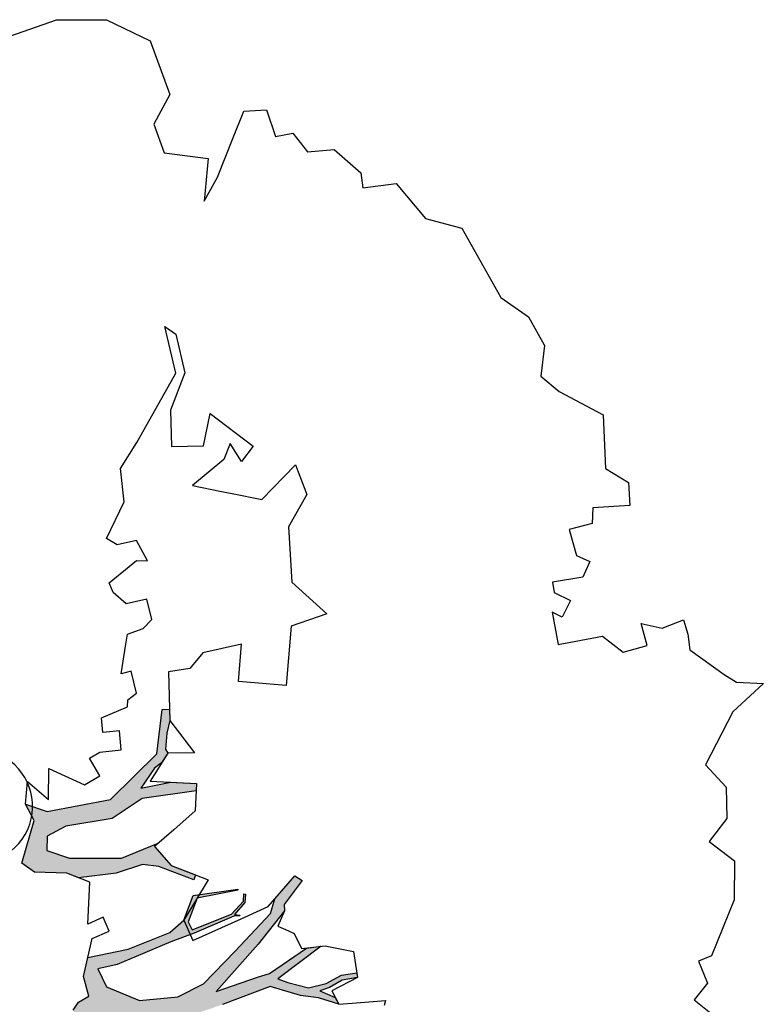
# Model space of a CAD drawing. Header units: feet. Extents: x 1377751 to 1381179, y 448542 to 452320.
# Tile 43 of 135: x 1377942 to 1377951, y 449057 to 449069. Entities that reach past the tile are written whole.
import ezdxf

# ---------------------------------------------------------------- set-up
doc = ezdxf.new("R2010")
doc.units = ezdxf.units.FT
doc.header["$MEASUREMENT"] = 0
for name, color, linetype in [('MA- HONEY LOCUST TREE', 3, 'Continuous'), ('TREE', 3, 'Continuous'), ('VG_P_Cells', 3, 'Continuous')]:
    doc.layers.add(name, color=color, linetype=linetype)

# ---------------------------------------------------------------- blocks, each defined once
blk = doc.blocks.new('HONEY LOCUST')
at = {"layer": 'MA- HONEY LOCUST TREE'}
h = blk.add_hatch(color=256, dxfattribs=at)
h.dxf.hatch_style = 1
edge = h.paths.add_edge_path()
edge.add_line((0.808, 3.545), (0.77, 4.061))
edge.add_line((0.77, 4.061), (0.631, 4.61))
edge.add_line((0.631, 4.61), (0.503, 4.803))
edge.add_line((0.503, 4.803), (0.211, 4.962))
edge.add_line((0.211, 4.962), (0.204, 5.527))
edge.add_line((0.204, 5.527), (0.218, 5.527))
edge.add_line((0.218, 5.527), (0.249, 5.007))
edge.add_line((0.249, 5.007), (0.532, 4.855))
edge.add_line((0.532, 4.855), (0.636, 4.891))
edge.add_line((0.636, 4.891), (0.506, 5.41))
edge.add_line((0.506, 5.41), (0.363, 5.578))
edge.add_line((0.363, 5.578), (0.276, 5.597))
edge.add_line((0.276, 5.597), (0.28, 5.616))
edge.add_line((0.28, 5.616), (0.384, 5.593))
edge.add_line((0.384, 5.593), (0.517, 5.447))
edge.add_line((0.517, 5.447), (0.532, 5.517))
edge.add_line((0.532, 5.517), (0.543, 5.505))
edge.add_line((0.543, 5.505), (0.536, 5.436))
edge.add_line((0.536, 5.436), (0.683, 4.912))
edge.add_line((0.683, 4.912), (0.75, 4.606))
edge.add_line((0.75, 4.606), (0.875, 4.15))
edge.add_line((0.875, 4.15), (0.944, 3.898))
edge.add_line((0.944, 3.898), (0.964, 3.65))
edge.add_line((0.964, 3.65), (1.207, 3.731))
edge.add_line((1.207, 3.731), (1.43, 4.117))
edge.add_line((1.43, 4.117), (1.447, 4.602))
edge.add_line((1.447, 4.602), (1.33, 4.944))
edge.add_line((1.33, 4.944), (0.975, 5.393))
edge.add_line((0.975, 5.393), (0.563, 5.896))
edge.add_line((0.563, 5.896), (0.388, 5.975))
edge.add_line((0.388, 5.975), (0.135, 6.261))
edge.add_line((0.135, 6.261), (0.205, 6.344))
edge.add_line((0.205, 6.344), (0.473, 6.081))
edge.add_line((0.473, 6.081), (0.555, 6.074))
edge.add_line((0.555, 6.074), (0.925, 5.689))
edge.add_line((0.925, 5.689), (1.444, 5.09))
edge.add_line((1.444, 5.09), (1.333, 5.627))
edge.add_line((1.333, 5.627), (1.309, 5.783))
edge.add_line((1.309, 5.783), (1.053, 6.285))
edge.add_line((1.053, 6.285), (1.056, 6.471))
edge.add_line((1.056, 6.471), (1.388, 5.878))
edge.add_line((1.388, 5.878), (1.451, 5.996))
edge.add_line((1.451, 5.996), (1.554, 6.247))
edge.add_line((1.554, 6.247), (1.528, 6.474))
edge.add_line((1.528, 6.474), (1.448, 6.678))
edge.add_line((1.448, 6.678), (1.444, 6.872))
edge.add_line((1.444, 6.872), (1.504, 6.873))
edge.add_line((1.504, 6.873), (1.514, 6.679))
edge.add_line((1.514, 6.679), (1.583, 6.507))
edge.add_line((1.583, 6.507), (1.609, 6.381))
edge.add_line((1.609, 6.381), (1.718, 6.564))
edge.add_line((1.718, 6.564), (1.807, 6.596))
edge.add_line((1.807, 6.596), (1.693, 6.355))
edge.add_line((1.693, 6.355), (1.637, 6.132))
edge.add_line((1.637, 6.132), (1.474, 5.77))
edge.add_line((1.474, 5.77), (1.618, 5.148))
edge.add_line((1.618, 5.148), (1.688, 4.796))
edge.add_line((1.688, 4.796), (1.963, 5.309))
edge.add_line((1.963, 5.309), (2.031, 5.541))
edge.add_line((2.031, 5.541), (2.098, 6.15))
edge.add_line((2.098, 6.15), (2.069, 6.377))
edge.add_line((2.069, 6.377), (2.064, 7.015))
edge.add_line((2.064, 7.015), (2.192, 7.338))
edge.add_line((2.192, 7.338), (2.246, 7.327))
edge.add_line((2.246, 7.327), (2.129, 7.014))
edge.add_line((2.129, 7.014), (2.178, 6.285))
edge.add_line((2.178, 6.285), (2.33, 6.414))
edge.add_line((2.33, 6.414), (2.419, 6.662))
edge.add_line((2.419, 6.662), (2.361, 6.894))
edge.add_line((2.361, 6.894), (2.43, 7.22))
edge.add_line((2.43, 7.22), (2.462, 7.268))
edge.add_line((2.462, 7.268), (2.482, 7.254))
edge.add_line((2.482, 7.254), (2.454, 7.198))
edge.add_line((2.454, 7.198), (2.394, 6.889))
edge.add_line((2.394, 6.889), (2.461, 6.671))
edge.add_line((2.461, 6.671), (2.347, 6.344))
edge.add_line((2.347, 6.344), (2.222, 6.225))
edge.add_line((2.222, 6.225), (2.138, 5.521))
edge.add_line((2.138, 5.521), (2.537, 5.805))
edge.add_line((2.537, 5.805), (2.688, 6.126))
edge.add_line((2.688, 6.126), (2.798, 6.345))
edge.add_line((2.798, 6.345), (2.813, 6.775))
edge.add_line((2.813, 6.775), (2.879, 6.767))
edge.add_line((2.879, 6.767), (2.878, 6.357))
edge.add_line((2.878, 6.357), (2.696, 5.923))
edge.add_line((2.696, 5.923), (3.204, 6.259))
edge.add_line((3.204, 6.259), (3.198, 6.178))
edge.add_line((3.198, 6.178), (2.755, 5.868))
edge.add_line((2.755, 5.868), (2.775, 5.698))
edge.add_line((2.775, 5.698), (2.841, 5.565))
edge.add_line((2.841, 5.565), (2.806, 5.548))
edge.add_line((2.806, 5.548), (2.745, 5.67))
edge.add_line((2.745, 5.67), (2.704, 5.816))
edge.add_line((2.704, 5.816), (2.606, 5.71))
edge.add_line((2.606, 5.71), (2.149, 5.338))
edge.add_line((2.149, 5.338), (1.801, 4.591))
edge.add_line((1.801, 4.591), (1.782, 4.331))
edge.add_line((1.782, 4.331), (1.97, 4.317))
edge.add_line((1.97, 4.317), (2.259, 4.577))
edge.add_line((2.259, 4.577), (2.583, 5.473))
edge.add_line((2.583, 5.473), (2.652, 5.453))
edge.add_line((2.652, 5.453), (2.399, 4.643))
edge.add_line((2.399, 4.643), (2.896, 4.684))
edge.add_line((2.896, 4.684), (3.131, 5.288))
edge.add_line((3.131, 5.288), (3.171, 5.272))
edge.add_line((3.171, 5.272), (2.972, 4.694))
edge.add_line((2.972, 4.694), (3.496, 4.727))
edge.add_line((3.496, 4.727), (3.759, 4.645))
edge.add_line((3.759, 4.645), (4.018, 4.76))
edge.add_line((4.018, 4.76), (4.318, 4.837))
edge.add_line((4.318, 4.837), (4.404, 5.193))
edge.add_line((4.404, 5.193), (5.057, 6.078))
edge.add_line((5.057, 6.078), (5.12, 6.556))
edge.add_line((5.12, 6.556), (4.901, 6.605))
edge.add_line((4.901, 6.605), (4.864, 6.659))
edge.add_line((4.864, 6.659), (5.124, 6.611))
edge.add_line((5.124, 6.611), (5.152, 7.15))
edge.add_line((5.152, 7.15), (4.792, 7.333))
edge.add_line((4.792, 7.333), (4.892, 7.369))
edge.add_line((4.892, 7.369), (5.163, 7.23))
edge.add_line((5.163, 7.23), (5.149, 7.312))
edge.add_line((5.149, 7.312), (5.194, 7.328))
edge.add_line((5.194, 7.328), (5.225, 7.239))
edge.add_line((5.225, 7.239), (5.367, 7.338))
edge.add_line((5.367, 7.338), (5.421, 7.37))
edge.add_line((5.421, 7.37), (5.443, 7.349))
edge.add_line((5.443, 7.349), (5.25, 7.212))
edge.add_line((5.25, 7.212), (5.203, 6.649))
edge.add_line((5.203, 6.649), (5.426, 6.792))
edge.add_line((5.426, 6.792), (5.487, 7.013))
edge.add_line((5.487, 7.013), (5.597, 7.044))
edge.add_line((5.597, 7.044), (5.589, 7.013))
edge.add_line((5.589, 7.013), (5.507, 6.993))
edge.add_line((5.507, 6.993), (5.443, 6.745))
edge.add_line((5.443, 6.745), (5.196, 6.57))
edge.add_line((5.196, 6.57), (5.17, 6.213))
edge.add_line((5.17, 6.213), (5.413, 6.301))
edge.add_line((5.413, 6.301), (5.456, 6.409))
edge.add_line((5.456, 6.409), (5.479, 6.399))
edge.add_line((5.479, 6.399), (5.412, 6.247))
edge.add_line((5.412, 6.247), (5.186, 6.132))
edge.add_line((5.186, 6.132), (5.16, 6.032))
edge.add_line((5.16, 6.032), (4.919, 5.656))
edge.add_line((4.919, 5.656), (4.981, 5.603))
edge.add_line((4.981, 5.603), (5.178, 5.547))
edge.add_line((5.178, 5.547), (5.506, 5.582))
edge.add_line((5.506, 5.582), (5.772, 5.59))
edge.add_line((5.772, 5.59), (5.787, 5.543))
edge.add_line((5.787, 5.543), (5.495, 5.538))
edge.add_line((5.495, 5.538), (5.18, 5.494))
edge.add_line((5.18, 5.494), (4.836, 5.53))
edge.add_line((4.836, 5.53), (4.744, 5.424))
edge.add_line((4.744, 5.424), (4.593, 5.156))
edge.add_line((4.593, 5.156), (4.536, 4.856))
edge.add_line((4.536, 4.856), (5.191, 5.074))
edge.add_line((5.191, 5.074), (5.497, 5.241))
edge.add_line((5.497, 5.241), (5.788, 5.257))
edge.add_line((5.788, 5.257), (5.775, 5.206))
edge.add_line((5.775, 5.206), (5.511, 5.194))
edge.add_line((5.511, 5.194), (5.229, 5.036))
edge.add_line((5.229, 5.036), (4.538, 4.735))
edge.add_line((4.538, 4.735), (3.788, 4.339))
edge.add_line((3.788, 4.339), (3.419, 4.003))
edge.add_line((3.419, 4.003), (3.277, 4.033))
edge.add_line((3.277, 4.033), (3.047, 3.865))
edge.add_line((3.047, 3.865), (3.007, 3.754))
edge.add_line((3.007, 3.754), (2.763, 3.745))
edge.add_line((2.763, 3.745), (2.67, 3.559))
edge.add_line((2.67, 3.559), (2.705, 3.237))
edge.add_line((2.705, 3.237), (2.637, 2.371))
edge.add_line((2.637, 2.371), (2.719, 2.08))
edge.add_line((2.719, 2.08), (2.903, 2.075))
edge.add_line((2.903, 2.075), (3.074, 2.281))
edge.add_line((3.074, 2.281), (3.124, 2.215))
edge.add_line((3.124, 2.215), (2.983, 2.017))
edge.add_line((2.983, 2.017), (3.304, 1.979))
edge.add_line((3.304, 1.979), (3.583, 2.044))
edge.add_line((3.583, 2.044), (3.823, 1.865))
edge.add_line((3.823, 1.865), (3.055, 1.838))
edge.add_line((3.055, 1.838), (2.796, 1.767))
edge.add_line((2.796, 1.767), (2.658, 1.514))
edge.add_line((2.658, 1.514), (2.497, 1.669))
edge.add_line((2.497, 1.669), (2.272, 1.612))
edge.add_line((2.272, 1.612), (2.231, 1.777))
edge.add_line((2.231, 1.777), (2.388, 2.217))
edge.add_line((2.388, 2.217), (2.465, 2.542))
edge.add_line((2.465, 2.542), (2.434, 3.251))
edge.add_line((2.434, 3.251), (2.142, 3.015))
edge.add_line((2.142, 3.015), (2.012, 3.03))
edge.add_line((2.012, 3.03), (2.026, 3.149))
edge.add_line((2.026, 3.149), (1.966, 3.186))
edge.add_line((1.966, 3.186), (2.435, 3.552))
edge.add_line((2.435, 3.552), (2.671, 3.879))
edge.add_line((2.671, 3.879), (2.684, 4.326))
edge.add_line((2.684, 4.326), (2.726, 4.325))
edge.add_line((2.726, 4.325), (2.752, 3.928))
edge.add_line((2.752, 3.928), (2.928, 4.007))
edge.add_line((2.928, 4.007), (3.168, 4.191))
edge.add_line((3.168, 4.191), (3.391, 4.219))
edge.add_line((3.391, 4.219), (3.59, 4.429))
edge.add_line((3.59, 4.429), (3.572, 4.58))
edge.add_line((3.572, 4.58), (3.455, 4.625))
edge.add_line((3.455, 4.625), (2.954, 4.603))
edge.add_line((2.954, 4.603), (2.395, 4.581))
edge.add_line((2.395, 4.581), (2.235, 4.393))
edge.add_line((2.235, 4.393), (1.964, 4.174))
edge.add_line((1.964, 4.174), (1.705, 4.134))
edge.add_line((1.705, 4.134), (1.698, 3.959))
edge.add_line((1.698, 3.959), (1.694, 3.869))
edge.add_line((1.694, 3.869), (1.641, 3.739))
edge.add_line((1.641, 3.739), (1.676, 3.606))
edge.add_line((1.676, 3.606), (1.871, 3.245))
edge.add_line((1.871, 3.245), (1.716, 3.341))
edge.add_line((1.716, 3.341), (1.44, 3.276))
edge.add_line((1.44, 3.276), (1.351, 3.355))
edge.add_line((1.351, 3.355), (1.292, 3.493))
edge.add_line((1.292, 3.493), (1.039, 3.459))
edge.add_line((1.039, 3.459), (0.808, 3.545))
h = blk.add_hatch(color=256, dxfattribs=at)
h.dxf.hatch_style = 1
edge = h.paths.add_edge_path()
edge.add_line((-0.074, -1.867), (-0.35, -3.729))
edge.add_line((-0.35, -3.729), (-0.52, -4.017))
edge.add_line((-0.52, -4.017), (-0.848, -4.448))
edge.add_line((-0.848, -4.448), (-1.173, -4.317))
edge.add_line((-1.173, -4.317), (-1.18, -4.383))
edge.add_line((-1.18, -4.383), (-0.814, -4.514))
edge.add_line((-0.814, -4.514), (-0.728, -4.771))
edge.add_line((-0.728, -4.771), (-0.682, -4.746))
edge.add_line((-0.682, -4.746), (-0.744, -4.483))
edge.add_line((-0.744, -4.483), (-0.385, -4.008))
edge.add_line((-0.385, -4.008), (-0.24, -3.918))
edge.add_line((-0.24, -3.918), (-0.149, -4.267))
edge.add_line((-0.149, -4.267), (-0.175, -4.763))
edge.add_line((-0.175, -4.763), (-0.08, -5.104))
edge.add_line((-0.08, -5.104), (-0.016, -5.084))
edge.add_line((-0.016, -5.084), (-0.105, -4.708))
edge.add_line((-0.105, -4.708), (-0.049, -4.207))
edge.add_line((-0.049, -4.207), (-0.118, -3.719))
edge.add_line((-0.118, -3.719), (-0.135, -3.383))
edge.add_line((-0.135, -3.383), (-0.006, -3.071))
edge.add_line((-0.006, -3.071), (0.071, -1.959))
edge.add_line((0.071, -1.959), (0.257, -1.927))
edge.add_line((0.257, -1.927), (0.234, -1.797))
edge.add_line((0.234, -1.797), (-0.074, -1.867))
edge = h.paths.add_edge_path()
edge.add_line((-4.328, -3.7), (-3.551, -3.71))
edge.add_line((-3.551, -3.71), (-3.297, -3.598))
edge.add_line((-3.297, -3.598), (-2.977, -3.617))
edge.add_line((-2.977, -3.617), (-2.183, -3.028))
edge.add_line((-2.183, -3.028), (-2.214, -2.855))
edge.add_line((-2.214, -2.855), (-2.496, -2.906))
edge.add_line((-2.496, -2.906), (-2.571, -3.031))
edge.add_line((-2.571, -3.031), (-2.647, -2.986))
edge.add_line((-2.647, -2.986), (-2.54, -2.806))
edge.add_line((-2.54, -2.806), (-2.242, -2.743))
edge.add_line((-2.242, -2.743), (-2.126, -2.787))
edge.add_line((-2.126, -2.787), (-2.098, -2.955))
edge.add_line((-2.098, -2.955), (-1.777, -3.035))
edge.add_line((-1.777, -3.035), (-1.847, -3.317))
edge.add_line((-1.847, -3.317), (-1.688, -3.357))
edge.add_line((-1.688, -3.357), (-1.528, -3.136))
edge.add_line((-1.528, -3.136), (-1.348, -3.16))
edge.add_line((-1.348, -3.16), (-1.152, -3.348))
edge.add_line((-1.152, -3.348), (-0.923, -3.344))
edge.add_line((-0.923, -3.344), (-0.787, -3.584))
edge.add_line((-0.787, -3.584), (-0.831, -3.609))
edge.add_line((-0.831, -3.609), (-0.953, -3.41))
edge.add_line((-0.953, -3.41), (-1.121, -3.412))
edge.add_line((-1.121, -3.412), (-1.115, -3.828))
edge.add_line((-1.115, -3.828), (-1.184, -3.829))
edge.add_line((-1.184, -3.829), (-1.19, -3.407))
edge.add_line((-1.19, -3.407), (-1.407, -3.252))
edge.add_line((-1.407, -3.252), (-1.565, -3.412))
edge.add_line((-1.565, -3.412), (-1.631, -3.479))
edge.add_line((-1.631, -3.479), (-1.881, -3.427))
edge.add_line((-1.881, -3.427), (-1.882, -3.834))
edge.add_line((-1.882, -3.834), (-1.836, -3.995))
edge.add_line((-1.836, -3.995), (-1.416, -4.617))
edge.add_line((-1.416, -4.617), (-1.35, -4.671))
edge.add_line((-1.35, -4.671), (-1.012, -4.713))
edge.add_line((-1.012, -4.713), (-1.017, -4.75))
edge.add_line((-1.017, -4.75), (-1.318, -4.712))
edge.add_line((-1.318, -4.712), (-1.357, -5.022))
edge.add_line((-1.357, -5.022), (-1.393, -5.017))
edge.add_line((-1.393, -5.017), (-1.385, -4.708))
edge.add_line((-1.385, -4.708), (-1.459, -4.653))
edge.add_line((-1.459, -4.653), (-1.871, -4.116))
edge.add_line((-1.871, -4.116), (-1.902, -4.214))
edge.add_line((-1.902, -4.214), (-1.907, -4.471))
edge.add_line((-1.907, -4.471), (-1.881, -4.93))
edge.add_line((-1.881, -4.93), (-1.783, -5.095))
edge.add_line((-1.783, -5.095), (-1.689, -5.337))
edge.add_line((-1.689, -5.337), (-1.67, -5.769))
edge.add_line((-1.67, -5.769), (-1.722, -5.754))
edge.add_line((-1.722, -5.754), (-1.767, -5.331))
edge.add_line((-1.767, -5.331), (-1.911, -5.069))
edge.add_line((-1.911, -5.069), (-2.073, -5.157))
edge.add_line((-2.073, -5.157), (-2.153, -5.409))
edge.add_line((-2.153, -5.409), (-2.243, -5.757))
edge.add_line((-2.243, -5.757), (-2.246, -5.987))
edge.add_line((-2.246, -5.987), (-2.304, -5.997))
edge.add_line((-2.304, -5.997), (-2.291, -5.762))
edge.add_line((-2.291, -5.762), (-2.646, -5.766))
edge.add_line((-2.646, -5.766), (-2.646, -5.729))
edge.add_line((-2.646, -5.729), (-2.311, -5.706))
edge.add_line((-2.311, -5.706), (-2.278, -5.67))
edge.add_line((-2.278, -5.67), (-2.222, -5.437))
edge.add_line((-2.222, -5.437), (-2.11, -5.047))
edge.add_line((-2.11, -5.047), (-2.029, -4.89))
edge.add_line((-2.029, -4.89), (-2.051, -4.242))
edge.add_line((-2.051, -4.242), (-2.105, -3.886))
edge.add_line((-2.105, -3.886), (-2.483, -4.439))
edge.add_line((-2.483, -4.439), (-2.516, -4.623))
edge.add_line((-2.516, -4.623), (-2.551, -5.076))
edge.add_line((-2.551, -5.076), (-2.74, -5.411))
edge.add_line((-2.74, -5.411), (-2.844, -5.435))
edge.add_line((-2.844, -5.435), (-2.746, -5.315))
edge.add_line((-2.746, -5.315), (-2.623, -5.049))
edge.add_line((-2.623, -5.049), (-2.627, -4.631))
edge.add_line((-2.627, -4.631), (-2.831, -4.752))
edge.add_line((-2.831, -4.752), (-3.106, -4.845))
edge.add_line((-3.106, -4.845), (-3.342, -5.097))
edge.add_line((-3.342, -5.097), (-3.537, -5.09))
edge.add_line((-3.537, -5.09), (-3.533, -4.986))
edge.add_line((-3.533, -4.986), (-3.365, -4.992))
edge.add_line((-3.365, -4.992), (-3.139, -4.727))
edge.add_line((-3.139, -4.727), (-2.828, -4.621))
edge.add_line((-2.828, -4.621), (-2.591, -4.346))
edge.add_line((-2.591, -4.346), (-2.192, -3.672))
edge.add_line((-2.192, -3.672), (-2.171, -3.422))
edge.add_line((-2.171, -3.422), (-2.463, -3.397))
edge.add_line((-2.463, -3.397), (-2.819, -3.681))
edge.add_line((-2.819, -3.681), (-2.901, -4.03))
edge.add_line((-2.901, -4.03), (-3.13, -4.562))
edge.add_line((-3.13, -4.562), (-3.184, -4.688))
edge.add_line((-3.184, -4.688), (-3.2, -4.558))
edge.add_line((-3.2, -4.558), (-3.004, -4.012))
edge.add_line((-3.004, -4.012), (-3.004, -3.748))
edge.add_line((-3.004, -3.748), (-3.308, -3.748))
edge.add_line((-3.308, -3.748), (-3.52, -3.86))
edge.add_line((-3.52, -3.86), (-3.955, -4.657))
edge.add_line((-3.955, -4.657), (-3.989, -4.411))
edge.add_line((-3.989, -4.411), (-3.646, -3.834))
edge.add_line((-3.646, -3.834), (-4.66, -3.783))
edge.add_line((-4.66, -3.783), (-4.574, -3.625))
edge.add_line((-4.574, -3.625), (-4.328, -3.7))
edge = h.paths.add_edge_path()
edge.add_line((-2.206, 0.627), (-2.178, 0.765))
edge.add_line((-2.178, 0.765), (-1.943, 0.991))
edge.add_line((-1.943, 0.991), (-1.689, 0.913))
edge.add_line((-1.689, 0.913), (-1.273, 0.7))
edge.add_line((-1.273, 0.7), (-1.139, 0.447))
edge.add_line((-1.139, 0.447), (-1.246, 0.324))
edge.add_line((-1.246, 0.324), (-1.482, 0.112))
edge.add_line((-1.482, 0.112), (-1.654, 0.117))
edge.add_line((-1.654, 0.117), (-1.798, -0.009))
edge.add_line((-1.798, -0.009), (-1.988, -0.074))
edge.add_line((-1.988, -0.074), (-2.018, 0.014))
edge.add_line((-2.018, 0.014), (-1.858, 0.163))
edge.add_line((-1.858, 0.163), (-1.555, 0.445))
edge.add_line((-1.555, 0.445), (-1.524, 0.546))
edge.add_line((-1.524, 0.546), (-1.556, 0.63))
edge.add_line((-1.556, 0.63), (-1.794, 0.766))
edge.add_line((-1.794, 0.766), (-1.942, 0.775))
edge.add_line((-1.942, 0.775), (-2.093, 0.784))
edge.add_line((-2.093, 0.784), (-2.206, 0.627))
edge = h.paths.add_edge_path()
edge.add_line((0.961, 0.076), (1.125, 0.303))
edge.add_line((1.125, 0.303), (1.497, 0.09))
edge.add_line((1.497, 0.09), (1.752, -0.111))
edge.add_line((1.752, -0.111), (1.752, -0.274))
edge.add_line((1.752, -0.274), (1.499, -0.274))
edge.add_line((1.499, -0.274), (1.304, -0.064))
edge.add_line((1.304, -0.064), (1.344, -0.301))
edge.add_line((1.344, -0.301), (1.259, -0.347))
edge.add_line((1.259, -0.347), (1.202, -0.012))
edge.add_line((1.202, -0.012), (0.961, 0.076))
edge = h.paths.add_edge_path()
edge.add_line((2.601, 0.256), (2.739, 0.373))
edge.add_line((2.739, 0.373), (3.255, 0.433))
edge.add_line((3.255, 0.433), (3.502, 0.411))
edge.add_line((3.502, 0.411), (3.621, 0.45))
edge.add_line((3.621, 0.45), (3.589, 0.503))
edge.add_line((3.589, 0.503), (3.492, 0.445))
edge.add_line((3.492, 0.445), (3.305, 0.476))
edge.add_line((3.305, 0.476), (3.362, 0.57))
edge.add_line((3.362, 0.57), (3.752, 0.703))
edge.add_line((3.752, 0.703), (3.96, 0.827))
edge.add_line((3.96, 0.827), (4.041, 0.843))
edge.add_line((4.041, 0.843), (3.91, 0.86))
edge.add_line((3.91, 0.86), (3.555, 0.73))
edge.add_line((3.555, 0.73), (3.297, 0.667))
edge.add_line((3.297, 0.667), (3.116, 0.622))
edge.add_line((3.116, 0.622), (2.76, 0.581))
edge.add_line((2.76, 0.581), (2.601, 0.256))
edge = h.paths.add_edge_path()
edge.add_line((-1.204, 3.024), (-1.081, 3.28))
edge.add_line((-1.081, 3.28), (-1.122, 4.089))
edge.add_line((-1.122, 4.089), (-1.614, 4.744))
edge.add_line((-1.614, 4.744), (-2.16, 4.886))
edge.add_line((-2.16, 4.886), (-2.151, 4.976))
edge.add_line((-2.151, 4.976), (-2.008, 4.962))
edge.add_line((-2.008, 4.962), (-1.855, 4.901))
edge.add_line((-1.855, 4.901), (-1.66, 4.86))
edge.add_line((-1.66, 4.86), (-1.606, 4.881))
edge.add_line((-1.606, 4.881), (-1.494, 4.788))
edge.add_line((-1.494, 4.788), (-1.44, 4.69))
edge.add_line((-1.44, 4.69), (-1.215, 4.489))
edge.add_line((-1.215, 4.489), (-1.237, 4.87))
edge.add_line((-1.237, 4.87), (-1.178, 5.189))
edge.add_line((-1.178, 5.189), (-1.09, 5.173))
edge.add_line((-1.09, 5.173), (-1.082, 4.487))
edge.add_line((-1.082, 4.487), (-0.883, 4.082))
edge.add_line((-0.883, 4.082), (-0.864, 3.491))
edge.add_line((-0.864, 3.491), (-0.771, 3.242))
edge.add_line((-0.771, 3.242), (-0.595, 3.213))
edge.add_line((-0.595, 3.213), (-0.462, 3.482))
edge.add_line((-0.462, 3.482), (-0.372, 4.13))
edge.add_line((-0.372, 4.13), (-0.498, 4.612))
edge.add_line((-0.498, 4.612), (-0.463, 4.56))
edge.add_line((-0.463, 4.56), (-0.198, 4.737))
edge.add_line((-0.198, 4.737), (-0.041, 5.026))
edge.add_line((-0.041, 5.026), (0.016, 4.995))
edge.add_line((0.016, 4.995), (-0.208, 4.582))
edge.add_line((-0.208, 4.582), (-0.259, 4.383))
edge.add_line((-0.259, 4.383), (-0.196, 4.041))
edge.add_line((-0.196, 4.041), (-0.202, 3.561))
edge.add_line((-0.202, 3.561), (-0.277, 3.424))
edge.add_line((-0.277, 3.424), (-0.342, 3.024))
edge.add_line((-0.342, 3.024), (-0.477, 2.88))
edge.add_line((-0.477, 2.88), (-0.989, 3.103))
edge.add_line((-0.989, 3.103), (-1.204, 3.024))
edge = h.paths.add_edge_path()
edge.add_line((-3.183, -1.103), (-3.697, -1.708))
edge.add_line((-3.697, -1.708), (-4.208, -2.309))
edge.add_line((-4.208, -2.309), (-4.508, -2.432))
edge.add_line((-4.508, -2.432), (-4.824, -2.791))
edge.add_line((-4.824, -2.791), (-5.042, -2.903))
edge.add_line((-5.042, -2.903), (-5.101, -3.141))
edge.add_line((-5.101, -3.141), (-5.708, -3.746))
edge.add_line((-5.708, -3.746), (-5.824, -3.705))
edge.add_line((-5.824, -3.705), (-5.667, -3.526))
edge.add_line((-5.667, -3.526), (-5.72, -3.479))
edge.add_line((-5.72, -3.479), (-5.29, -3.097))
edge.add_line((-5.29, -3.097), (-5.263, -2.889))
edge.add_line((-5.263, -2.889), (-6.076, -3.109))
edge.add_line((-6.076, -3.109), (-6.072, -3.022))
edge.add_line((-6.072, -3.022), (-5.684, -2.901))
edge.add_line((-5.684, -2.901), (-6.12, -2.76))
edge.add_line((-6.12, -2.76), (-6.071, -2.695))
edge.add_line((-6.071, -2.695), (-5.592, -2.828))
edge.add_line((-5.592, -2.828), (-5.056, -2.696))
edge.add_line((-5.056, -2.696), (-4.789, -2.481))
edge.add_line((-4.789, -2.481), (-5.409, -2.452))
edge.add_line((-5.409, -2.452), (-5.608, -2.357))
edge.add_line((-5.608, -2.357), (-5.941, -2.366))
edge.add_line((-5.941, -2.366), (-5.944, -2.344))
edge.add_line((-5.944, -2.344), (-5.626, -2.33))
edge.add_line((-5.626, -2.33), (-5.647, -2.26))
edge.add_line((-5.647, -2.26), (-5.601, -2.264))
edge.add_line((-5.601, -2.264), (-5.571, -2.313))
edge.add_line((-5.571, -2.313), (-5.433, -2.367))
edge.add_line((-5.433, -2.367), (-5.09, -2.348))
edge.add_line((-5.09, -2.348), (-5.243, -2.244))
edge.add_line((-5.243, -2.244), (-5.172, -2.237))
edge.add_line((-5.172, -2.237), (-4.995, -2.325))
edge.add_line((-4.995, -2.325), (-4.706, -2.353))
edge.add_line((-4.706, -2.353), (-4.42, -2.191))
edge.add_line((-4.42, -2.191), (-4.318, -2.138))
edge.add_line((-4.318, -2.138), (-4.203, -1.943))
edge.add_line((-4.203, -1.943), (-3.837, -1.654))
edge.add_line((-3.837, -1.654), (-3.298, -1.008))
edge.add_line((-3.298, -1.008), (-3.183, -1.103))
for p, q in [((-1.543, 12.088, 17.496), (-1.485, 12.42, 17.496)), ((-1.485, 12.42, 17.496), (-1.181, 11.994, 17.496)), ((-1.661, 11.948, 17.496), (-1.543, 12.088, 17.496)), ((-2.024, 11.559, 17.496), (-1.661, 11.948, 17.496)), ((-1.181, 11.994, 17.496), (-0.566, 11.565, 17.496)), ((-0.566, 11.565, 17.496), (-0.254, 11.786, 17.496)), ((-0.254, 11.786, 17.496), (0.136, 11.739, 17.496)), ((0.393, 11.483, 17.496), (0.676, 11.766, 17.496)), ((0.676, 11.766, 17.496), (1.163, 11.698, 17.496)), ((0.136, 11.739, 17.496), (0.393, 11.483, 17.496)), ((1.163, 11.698, 17.496), (1.825, 11.321, 17.496)), ((-2.408, 11.531, 17.496), (-2.226, 11.559, 17.496)), ((-2.343, 11.251, 17.496), (-2.408, 11.531, 17.496)), ((-2.226, 11.559, 17.496), (-2.024, 11.559, 17.496)), ((1.825, 11.321, 17.496), (1.868, 11.151, 17.496)), ((-2.436, 10.996, 17.496), (-2.343, 11.251, 17.496)), ((1.868, 11.151, 17.496), (2.158, 11.225, 17.496)), ((2.158, 11.225, 17.496), (2.342, 11.032, 17.496)), ((2.342, 11.032, 17.496), (2.575, 11.254, 17.496)), ((-4.425, 10.808, 17.496), (-4.211, 11.074, 17.496)), ((-4.211, 11.074, 17.496), (-3.923, 11.053, 17.496)), ((-3.923, 11.053, 17.496), (-3.957, 10.586, 17.496)), ((-2.149, 11.036, 17.496), (-2.436, 10.996, 17.496)), ((-2.106, 10.723, 17.496), (-2.149, 11.036, 17.496)), ((-5.461, 10.36, 17.496), (-5.098, 10.872, 17.496)), ((-5.098, 10.872, 17.496), (-4.425, 10.808, 17.496)), ((-2.341, 10.495, 17.496), (-2.106, 10.723, 17.496)), ((-3.957, 10.586, 17.496), (-3.764, 10.553, 17.496)), ((-3.764, 10.553, 17.496), (-3.724, 10.257, 17.496)), ((-3.388, 10.303, 17.496), (-3.294, 10.459, 17.496)), ((-3.294, 10.459, 17.496), (-3.11, 10.347, 17.496)), ((-2.311, 9.926, 17.496), (-2.341, 10.495, 17.496)), ((-5.685, 10.157, 17.496), (-5.461, 10.36, 17.496)), ((-3.724, 10.257, 17.496), (-3.388, 10.303, 17.496)), ((-3.11, 10.347, 17.496), (-3.098, 9.959, 17.496)), ((-6.444, 10.103, 17.496), (-6.059, 10.253, 17.496)), ((-6.059, 10.253, 17.496), (-5.685, 10.157, 17.496)), ((-2.967, 9.963, 17.496), (-2.839, 10.153, 17.496)), ((-2.839, 10.153, 17.496), (-2.644, 10.021, 17.496)), ((-6.731, 9.79, 17.496), (-6.444, 10.103, 17.496)), ((-3.098, 9.959, 17.496), (-2.967, 9.963, 17.496)), ((-2.644, 10.021, 17.496), (-2.722, 9.905, 17.496)), ((-2.722, 9.905, 17.496), (-2.311, 9.926, 17.496)), ((-7.657, 9.418, 17.496), (-6.731, 9.79, 17.496)), ((-7.838, 8.982, 17.496), (-7.657, 9.418, 17.496)), ((-8.326, 8.675, 17.496), (-7.838, 8.982, 17.496)), ((-8.326, 8.25, 17.496), (-8.326, 8.675, 17.496)), ((-8.852, 7.958, 17.496), (-8.518, 8.25, 17.496)), ((-8.518, 8.25, 17.496), (-8.326, 8.25, 17.496)), ((-8.865, 7.621, 17.496), (-8.852, 7.958, 17.496)), ((-9.123, 7.469, 17.496), (-8.865, 7.621, 17.496)), ((-9.11, 7.248, 17.496), (-9.123, 7.469, 17.496)), ((-9.481, 6.898, 17.496), (-9.459, 7.182, 17.496)), ((-9.459, 7.182, 17.496), (-9.11, 7.248, 17.496)), ((1.819, 6.817, 17.496), (1.838, 7.185, 17.496)), ((1.838, 7.185, 17.496), (1.899, 7.158, 17.496)), ((-3.531, 6.711, 17.496), (-3.078, 7.097, 17.496)), ((-3.078, 7.097, 17.496), (-2.984, 6.631, 17.496)), ((-4.985, 6.951, 17.496), (-4.599, 7.044, 17.496)), ((-4.611, 6.475, 17.496), (-4.985, 6.951, 17.496)), ((-4.599, 7.044, 17.496), (-4.225, 6.764, 17.496)), ((-9.175, 6.725, 17.496), (-9.481, 6.898, 17.496)), ((1.057, 6.524, 17.496), (1.176, 6.866, 17.496)), ((1.176, 6.866, 17.496), (1.504, 6.873, 17.496)), ((1.444, 6.872, 17.496), (1.504, 6.873, 17.496)), ((1.448, 6.678, 17.496), (1.444, 6.872, 17.496)), ((1.504, 6.873, 17.496), (1.63, 6.531, 17.496)), ((1.504, 6.873, 17.496), (1.514, 6.679, 17.496)), ((1.807, 6.596, 17.496), (1.819, 6.817, 17.496)), ((-8.702, 6.458, 17.496), (-9.175, 6.725, 17.496)), ((-4.225, 6.764, 17.496), (-3.531, 6.711, 17.496)), ((-2.984, 6.631, 17.496), (-2.251, 6.471, 17.496)), ((1.528, 6.474, 17.496), (1.448, 6.678, 17.496)), ((1.514, 6.679, 17.496), (1.583, 6.507, 17.496)), ((1.609, 6.381, 17.496), (1.718, 6.564, 17.496)), ((1.63, 6.531, 17.496), (1.807, 6.596, 17.496)), ((1.807, 6.596, 17.496), (1.693, 6.355, 17.496)), ((1.718, 6.564, 17.496), (1.807, 6.596, 17.496)), ((-8.424, 6.252, 17.496), (-8.702, 6.458, 17.496)), ((-5.768, 5.975, 17.496), (-5.288, 6.456, 17.496)), ((-5.288, 6.456, 17.496), (-5.118, 6.286, 17.496)), ((-4.734, 6.116, 17.496), (-4.611, 6.475, 17.496)), ((-2.251, 6.471, 17.496), (-2.379, 5.882, 17.496)), ((1.052, 6.222, 17.496), (1.057, 6.524, 17.496)), ((1.053, 6.285, 17.496), (1.056, 6.471, 17.496)), ((1.056, 6.471, 17.496), (1.388, 5.878, 17.496)), ((1.554, 6.247, 17.496), (1.528, 6.474, 17.496)), ((1.583, 6.507, 17.496), (1.609, 6.381, 17.496)), ((-9.093, 5.834, 17.496), (-8.948, 6.373, 17.496)), ((-8.948, 6.373, 17.496), (-8.424, 6.252, 17.496)), ((0.135, 6.261, 17.496), (0.205, 6.344, 17.496)), ((0.135, 6.261, 17.496), (0.205, 6.344, 17.496)), ((0.205, 6.344, 17.496), (0.473, 6.081, 17.496)), ((0.205, 6.344, 17.496), (0.473, 6.081, 17.496)), ((1.693, 6.355, 17.496), (1.637, 6.132, 17.496)), ((-5.118, 6.286, 17.496), (-5.362, 6.174, 17.496)), ((0.474, 5.877, 17.496), (0.135, 6.261, 17.496)), ((0.388, 5.975, 17.496), (0.135, 6.261, 17.496)), ((0.851, 6.158, 17.496), (1.052, 6.222, 17.496)), ((1.309, 5.783, 17.496), (1.053, 6.285, 17.496)), ((1.451, 5.996, 17.496), (1.554, 6.247, 17.496)), ((-5.362, 6.174, 17.496), (-5.171, 6.066, 17.496)), ((-5.171, 6.066, 17.496), (-4.898, 5.636, 17.496)), ((-4.785, 5.965, 17.496), (-4.734, 6.116, 17.496)), ((0.473, 6.081, 17.496), (0.555, 6.074, 17.496)), ((0.473, 6.081, 17.496), (0.555, 6.074, 17.496)), ((0.555, 6.074, 17.496), (0.734, 5.965, 17.496)), ((0.555, 6.074, 17.496), (0.925, 5.689, 17.496)), ((0.734, 5.965, 17.496), (0.81, 6.091, 17.496)), ((0.81, 6.091, 17.496), (0.851, 6.158, 17.496)), ((1.637, 6.132, 17.496), (1.474, 5.77, 17.496)), ((-10.513, 5.844, 17.496), (-9.808, 6, 17.496)), ((-9.808, 6, 17.496), (-9.466, 5.751, 17.496)), ((-5.377, 5.836, 17.496), (-5.768, 5.975, 17.496)), ((-4.898, 5.636, 17.496), (-4.785, 5.965, 17.496)), ((-2.379, 5.882, 17.496), (-2.843, 5.983, 17.496)), ((-2.843, 5.983, 17.496), (-2.798, 5.485, 17.496)), ((0.563, 5.896, 17.496), (0.388, 5.975, 17.496)), ((1.388, 5.878, 17.496), (1.451, 5.996, 17.496)), ((-10.845, 5.337, 17.496), (-10.513, 5.844, 17.496)), ((-9.466, 5.751, 17.496), (-9.093, 5.834, 17.496)), ((-5.42, 5.437, 17.496), (-5.377, 5.836, 17.496)), ((0.581, 5.521, 17.496), (0.474, 5.877, 17.496)), ((0.975, 5.393, 17.496), (0.563, 5.896, 17.496)), ((-6.813, 5.677, 17.496), (-6.316, 5.727, 17.496)), ((-6.316, 5.727, 17.496), (-5.876, 5.487, 17.496)), ((1.333, 5.627, 17.496), (1.309, 5.783, 17.496)), ((1.474, 5.77, 17.496), (1.618, 5.148, 17.496)), ((-6.929, 5.553, 17.496), (-6.813, 5.677, 17.496)), ((-6.328, 5.613, 17.496), (-6.929, 5.553, 17.496)), ((-5.863, 5.263, 17.496), (-6.328, 5.613, 17.496)), ((0.276, 5.597, 17.496), (0.28, 5.616, 17.496)), ((0.363, 5.578, 17.496), (0.276, 5.597, 17.496)), ((0.28, 5.616, 17.496), (0.384, 5.593, 17.496)), ((0.506, 5.41, 17.496), (0.363, 5.578, 17.496)), ((0.384, 5.593, 17.496), (0.517, 5.447, 17.496)), ((0.925, 5.689, 17.496), (1.444, 5.09, 17.496)), ((1.444, 5.09, 17.496), (1.333, 5.627, 17.496)), ((-5.876, 5.487, 17.496), (-5.42, 5.437, 17.496)), ((-2.798, 5.485, 17.496), (-2.624, 5.298, 17.496)), ((0.211, 4.962, 17.496), (0.204, 5.527, 17.496)), ((0.204, 5.527, 17.496), (0.218, 5.527, 17.496)), ((0.218, 5.527, 17.496), (0.249, 5.007, 17.496)), ((0.517, 5.447, 17.496), (0.532, 5.517, 17.496)), ((0.532, 5.517, 17.496), (0.543, 5.505, 17.496)), ((0.543, 5.505, 17.496), (0.536, 5.436, 17.496)), ((0.772, 4.884, 17.496), (0.581, 5.521, 17.496)), ((-10.93, 4.713, 17.496), (-10.845, 5.337, 17.496)), ((0.636, 4.891, 17.496), (0.506, 5.41, 17.496)), ((0.536, 5.436, 17.496), (0.683, 4.912, 17.496)), ((1.33, 4.944, 17.496), (0.975, 5.393, 17.496)), ((-5.529, 5.012, 17.496), (-5.863, 5.263, 17.496)), ((-2.624, 5.298, 17.496), (-2.619, 5.024, 17.496)), ((-2.008, 4.962, 17.496), (-1.566, 5.216, 17.496)), ((-1.566, 5.216, 17.496), (-1.606, 4.881, 17.496)), ((-1.285, 4.614, 17.496), (-1.178, 5.189, 17.496)), ((-1.237, 4.87, 17.496), (-1.178, 5.189, 17.496)), ((-1.178, 5.189, 17.496), (-0.842, 5.126, 17.496)), ((-1.178, 5.189, 17.496), (-1.09, 5.173, 17.496)), ((-1.09, 5.173, 17.496), (-1.082, 4.487, 17.496)), ((-0.842, 5.126, 17.496), (-0.642, 4.828, 17.496)), ((-0.198, 4.737, 17.496), (0.041, 5.176, 17.496)), ((0.041, 5.176, 17.496), (0.503, 4.803, 17.496)), ((-5.231, 4.765, 17.496), (-5.529, 5.012, 17.496)), ((-2.619, 5.024, 17.496), (-2.008, 4.962, 17.496)), ((-2.16, 4.886, 17.496), (-2.151, 4.976, 17.496)), ((-2.151, 4.976, 17.496), (-2.008, 4.962, 17.496)), ((-2.008, 4.962, 17.496), (-1.855, 4.901, 17.496)), ((0.016, 4.995, 17.496), (-0.208, 4.582, 17.496)), ((-0.198, 4.737, 17.496), (-0.041, 5.026, 17.496)), ((-0.041, 5.026, 17.496), (0.016, 4.995, 17.496)), ((0.503, 4.803, 17.496), (0.211, 4.962, 17.496)), ((0.249, 5.007, 17.496), (0.532, 4.855, 17.496)), ((-4.034, 4.948, 17.496), (-4.307, 4.843, 17.496)), ((-4.307, 4.843, 17.496), (-4.287, 4.596, 17.496)), ((-4.059, 4.812, 17.496), (-4.034, 4.948, 17.496)), ((-3.297, 4.903, 17.496), (-3.56, 4.878, 17.496)), ((-3.56, 4.878, 17.496), (-3.534, 4.613, 17.496)), ((-3.201, 4.783, 17.496), (-3.297, 4.903, 17.496)), ((-1.614, 4.744, 17.496), (-2.16, 4.886, 17.496)), ((-1.855, 4.901, 17.496), (-1.66, 4.86, 17.496)), ((-1.66, 4.86, 17.496), (-1.606, 4.881, 17.496)), ((-1.606, 4.881, 17.496), (-1.285, 4.614, 17.496)), ((-1.606, 4.881, 17.496), (-1.494, 4.788, 17.496)), ((-1.215, 4.489, 17.496), (-1.237, 4.87, 17.496)), ((-0.642, 4.828, 17.496), (-0.463, 4.56, 17.496)), ((0.503, 4.803, 17.496), (0.772, 4.884, 17.496)), ((0.532, 4.855, 17.496), (0.636, 4.891, 17.496)), ((0.683, 4.912, 17.496), (0.75, 4.606, 17.496)), ((1.447, 4.602, 17.496), (1.33, 4.944, 17.496)), ((-10.802, 4.104, 17.496), (-10.93, 4.713, 17.496)), ((-4.809, 4.756, 17.496), (-5.231, 4.765, 17.496)), ((-4.383, 4.474, 17.496), (-4.809, 4.756, 17.496)), ((-3.827, 4.434, 17.496), (-4.059, 4.812, 17.496)), ((-3.156, 4.579, 17.496), (-3.201, 4.783, 17.496)), ((-1.122, 4.089, 17.496), (-1.614, 4.744, 17.496)), ((-1.494, 4.788, 17.496), (-1.44, 4.69, 17.496)), ((-0.463, 4.56, 17.496), (-0.198, 4.737, 17.496)), ((-0.463, 4.56, 17.496), (-0.198, 4.737, 17.496)), ((0.631, 4.61, 17.496), (0.503, 4.803, 17.496)), ((-4.287, 4.596, 17.496), (-4.383, 4.474, 17.496)), ((-3.534, 4.613, 17.496), (-3.696, 4.469, 17.496)), ((-2.406, 4.592, 17.496), (-2.687, 4.562, 17.496)), ((-2.336, 4.472, 17.496), (-2.406, 4.592, 17.496)), ((-1.44, 4.69, 17.496), (-1.215, 4.489, 17.496)), ((-0.372, 4.13, 17.496), (-0.498, 4.612, 17.496)), ((-0.498, 4.612, 17.496), (-0.463, 4.56, 17.496)), ((-0.208, 4.582, 17.496), (-0.259, 4.383, 17.496)), ((0.77, 4.061, 17.496), (0.631, 4.61, 17.496)), ((0.75, 4.606, 17.496), (0.875, 4.15, 17.496)), ((1.43, 4.117, 17.496), (1.447, 4.602, 17.496)), ((-3.696, 4.469, 17.496), (-3.827, 4.434, 17.496)), ((-3.034, 4.542, 17.496), (-3.156, 4.579, 17.496)), ((-2.673, 4.433, 17.496), (-3.034, 4.542, 17.496)), ((-2.687, 4.562, 17.496), (-2.673, 4.433, 17.496)), ((-2.251, 4.455, 17.496), (-2.336, 4.472, 17.496)), ((-1.082, 4.487, 17.496), (-0.883, 4.082, 17.496)), ((-2.156, 4.113, 17.496), (-2.251, 4.455, 17.496)), ((-0.259, 4.383, 17.496), (-0.196, 4.041, 17.496)), ((-1.963, 4.316, 17.496), (-1.97, 4.107, 17.496)), ((-1.723, 4.308, 17.496), (-1.963, 4.316, 17.496)), ((-1.732, 4.037, 17.496), (-1.723, 4.308, 17.496)), ((-1.97, 4.107, 17.496), (-2.156, 4.113, 17.496)), ((-1.081, 3.28, 17.496), (-1.122, 4.089, 17.496)), ((-0.462, 3.482, 17.496), (-0.372, 4.13, 17.496)), ((0.875, 4.15, 17.496), (0.944, 3.898, 17.496)), ((1.207, 3.731, 17.496), (1.43, 4.117, 17.496)), ((-1.673, 3.897, 17.496), (-1.732, 4.037, 17.496)), ((-1.436, 3.997, 17.496), (-1.673, 3.897, 17.496)), ((-1.348, 3.79, 17.496), (-1.436, 3.997, 17.496)), ((-0.883, 4.082, 17.496), (-0.864, 3.491, 17.496)), ((-0.196, 4.041, 17.496), (-0.202, 3.561, 17.496)), ((0.808, 3.545, 17.496), (0.77, 4.061, 17.496)), ((0.514, 3.856, 17.496), (0.332, 3.804, 17.496)), ((0.578, 3.632, 17.496), (0.514, 3.856, 17.496)), ((0.944, 3.898, 17.496), (0.964, 3.65, 17.496)), ((-1.612, 3.375, 17.496), (-1.348, 3.79, 17.496)), ((0.332, 3.804, 17.496), (0.391, 3.6, 17.496)), ((0.964, 3.65, 17.496), (1.207, 3.731, 17.496)), ((-0.128, 3.697, 17.496), (-0.277, 3.424, 17.496)), ((0.391, 3.6, 17.496), (-0.128, 3.697, 17.496)), ((1.039, 3.459, 17.496), (0.578, 3.632, 17.496)), ((-0.864, 3.491, 17.496), (-0.771, 3.242, 17.496)), ((-0.595, 3.213, 17.496), (-0.462, 3.482, 17.496)), ((-0.202, 3.561, 17.496), (-0.277, 3.424, 17.496)), ((1.039, 3.459, 17.496), (0.808, 3.545, 17.496)), ((0.808, 3.545, 17.496), (0.808, 3.545, 17.496)), ((1.292, 3.493, 17.496), (1.039, 3.459, 17.496)), ((1.292, 3.493, 17.496), (1.039, 3.459, 17.496)), ((1.351, 3.355, 17.496), (1.292, 3.493, 17.496)), ((1.351, 3.355, 17.496), (1.292, 3.493, 17.496)), ((-1.228, 3.319, 17.496), (-1.612, 3.375, 17.496)), ((-0.277, 3.424, 17.496), (-0.342, 3.024, 17.496)), ((-0.277, 3.424, 17.496), (-0.342, 3.024, 17.496)), ((1.44, 3.276, 17.496), (1.351, 3.355, 17.496)), ((1.44, 3.276, 17.496), (1.351, 3.355, 17.496)), ((-1.484, 3.088, 17.496), (-1.228, 3.319, 17.496)), ((-1.204, 3.024, 17.496), (-1.081, 3.28, 17.496)), ((-0.771, 3.242, 17.496), (-0.595, 3.213, 17.496)), ((-0.989, 3.103, 17.496), (-1.204, 3.024, 17.496)), ((-0.989, 3.103, 17.496), (-1.204, 3.024, 17.496)), ((-0.477, 2.88, 17.496), (-0.989, 3.103, 17.496)), ((-0.477, 2.88, 17.496), (-0.989, 3.103, 17.496)), ((-1.204, 3.024, 17.496), (-1.484, 3.088, 17.496)), ((-0.342, 3.024, 17.496), (-0.477, 2.88, 17.496)), ((-0.342, 3.024, 17.496), (-0.477, 2.88, 17.496))]:
    blk.add_line(p, q, dxfattribs=at)
blk = doc.blocks.new('TREE - DECIDUOUS')
at = {"color": 0, "linetype": 'ByBlock'}
blk.add_arc((-0.003675, -0.008728), 0.002979, 149.7766, 324.2421, dxfattribs=at)
blk = doc.blocks.new('Bayberry')
at = {"layer": 'VG_P_Cells'}
for p, xscale, yscale, zscale in [((-0.003, -0.001, 839.961), 240, 240, 240), ((0.038, 0.013, 694.919), 138.9901895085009, 138.9901895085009, 138.9901895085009)]:
    blk.add_blockref('TREE - DECIDUOUS', p, dxfattribs=dict(at, xscale=xscale, yscale=yscale, zscale=zscale))
blk = doc.blocks.new('*U961')
at = {"layer": 'TREE', "rotation": 276.8144840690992}
blk.add_blockref('Bayberry', (0.029, 0.08, -767.44), dxfattribs=at)
blk = doc.blocks.new('*U962')
at = {"layer": 'VG_P_Cells', "color": 0, "linetype": 'ByBlock', "lineweight": -2, "transparency": 16777216}
blk.add_blockref('*U961', (0, 21), dxfattribs=at)

msp = doc.modelspace()

# ---------------------------------------------------------------- block references
at = {"layer": 'VG_P_Cells'}
for name, p, rotation in [('*U962', (1377936.513, 449080.23, 767.44), 187.7149908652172), ('HONEY LOCUST', (1377939.352, 449057.438, -8.748), 277.5930949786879)]:
    msp.add_blockref(name, p, dxfattribs=dict(at, rotation=rotation))

doc.saveas('drawing.dxf')
